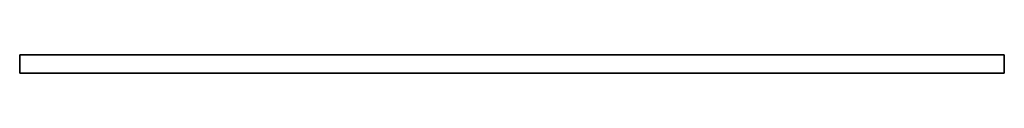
# Model space of a CAD drawing. Header units: millimetres. Extents: x 0 to 3000, y -28 to 28.
import ezdxf

# ---------------------------------------------------------------- set-up
doc = ezdxf.new("R2010")
doc.units = ezdxf.units.MM
doc.header["$LTSCALE"] = 10
doc.layers.add('3DD-cke-_BESCH_sich_laufhor_hilf', color=1, linetype='Continuous')
doc.layers.add('3DD-cke-_BESCH_sich_laufhor_hilf_wnz', color=1, linetype='Continuous')

msp = doc.modelspace()

# ---------------------------------------------------------------- linework, layer by layer
at = {"layer": '3DD-cke-_BESCH_sich_laufhor_hilf_wnz'}
msp.add_polyline3d([(0, -27.5, 15), (0, -27.5, 15), (0, -27.5, 15), (0, -27.5, 15), (0, -27.5, 15), (0, -27.5, 15), (0, -27.5, 0), (0, 27.5, 0), (0, 27.5, 15), (0, 27.5, 0), (3000, 27.5, 0), (3000, 27.5, 15), (3000, 27.5, 0), (3000, -27.5, 0), (3000, -27.5, 15), (3000, -27.5, 0), (0, -27.5, 0), (0, -27.5, 15), (0, 27.5, 15), (3000, 27.5, 15), (3000, -27.5, 15), (0, -27.5, 15)], dxfattribs=at)

# ---------------------------------------------------------------- meshes
at = {"layer": '3DD-cke-_BESCH_sich_laufhor_hilf'}
mesh = msp.add_polymesh((6, 3), dxfattribs=at)
for k, corner in enumerate([(3000, -27.5, 15), (3000, -27.5), (3000, -27.5), (0, -27.5, 15), (0, -27.5), (0, -27.5), (0, 27.5, 15), (0, 27.5), (0, -27.5), (3000, 27.5, 15), (3000, 27.5), (3000, -27.5), (3000, 27.5, 15), (3000, 27.5, 15), (3000, -27.5, 15), (0, 27.5, 15), (0, 27.5, 15), (0, -27.5, 15)]):
    mesh.set_mesh_vertex(divmod(k, 3), corner)

doc.saveas('drawing.dxf')
